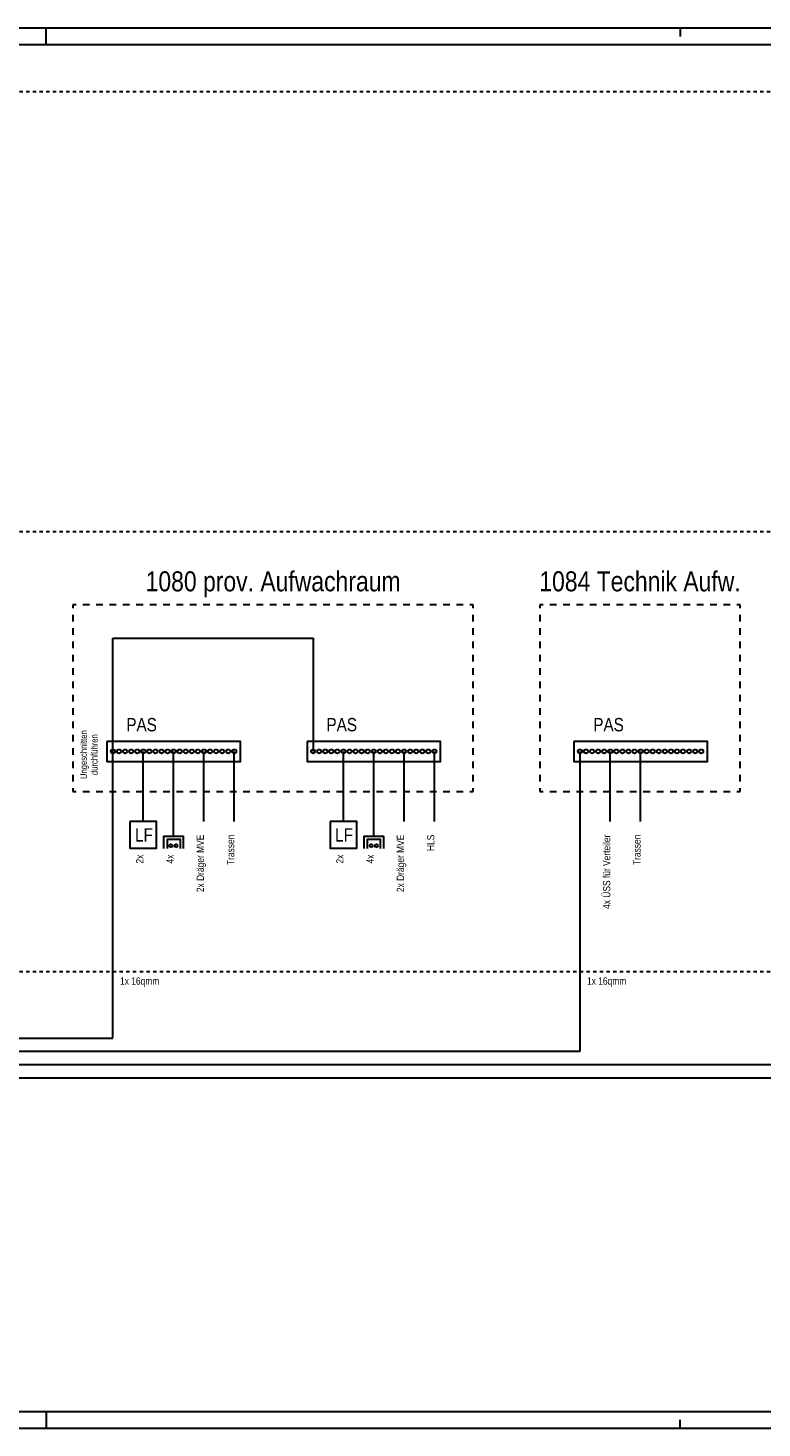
# Model space of a CAD drawing. Header units: millimetres. Extents: x -2000 to 95000, y -500 to 41500.
# Tile 3 of 5: x 37453 to 59457, y -500 to 41500. Entities that reach past the tile are written whole.
import ezdxf
from ezdxf.enums import TextEntityAlignment as Align

# ---------------------------------------------------------------- set-up
doc = ezdxf.new("R2010")
doc.units = ezdxf.units.MM
doc.linetypes.add('DDS_LT3', pattern=[200, 100, -100])
for name, color, linetype in [('ITB_XXX_Layout Rahmen', 18, 'Continuous'), ('ITB_XXX_Schemata Bereiche', 7, 'Continuous'), ('ITB_XXX_Schemata Linien', 7, 'Continuous'), ('ITB_XXX_Schemata Symbole', 7, 'Continuous'), ('ITB_XXX_TXT_Schemata', 7, 'Continuous')]:
    doc.layers.add(name, color=color, linetype=linetype)
doc.styles.add('Arial Narrow', font='txt', dxfattribs={"height": 0.2})

# ---------------------------------------------------------------- blocks, each defined once
blk = doc.blocks.new('Schemasymbol-ID-54-8-953-111')
at = {"layer": 'ITB_XXX_Schemata Symbole', "color": 92, "lineweight": 30}
blk.add_lwpolyline([(0, 600), (0, 0), (4000, 0), (4000, 600), (0, 600)], dxfattribs=at)
for centre in [(181, 300), (363, 300), (545, 300), (727, 300), (909, 300), (1091, 300), (1272, 300), (1454, 300), (1636, 300), (1818, 300), (2000, 300), (2181, 300), (2363, 300), (2545, 300), (2727, 300), (2909, 300), (3091, 300), (3272, 300), (3454, 300), (3636, 300), (3818, 300)]:
    blk.add_circle(centre, 60, dxfattribs=at)
blk = doc.blocks.new('Rechteck-ID-54-8-953-3556')
at = {"layer": 'ITB_XXX_Schemata Bereiche', "color": 7, "lineweight": 30}
for p, q in [((-3000, 2800), (-3000, 2700)), ((-2900, 2800), (-3000, 2800)), ((-2500, 2800), (-2700, 2800)), ((-2100, 2800), (-2300, 2800)), ((-1700, 2800), (-1900, 2800)), ((-1300, 2800), (-1500, 2800)), ((-900, 2800), (-1100, 2800)), ((-500, 2800), (-700, 2800)), ((-100, 2800), (-300, 2800)), ((300, 2800), (100, 2800)), ((700, 2800), (500, 2800)), ((1100, 2800), (900, 2800)), ((1500, 2800), (1300, 2800)), ((1900, 2800), (1700, 2800)), ((2300, 2800), (2100, 2800)), ((2700, 2800), (2500, 2800)), ((3000, 2800), (2900, 2800)), ((3000, 2700), (3000, 2800)), ((-3000, 2500), (-3000, 2300)), ((-3000, 2100), (-3000, 1900)), ((3000, 2300), (3000, 2500)), ((-3000, 1700), (-3000, 1500)), ((3000, 1900), (3000, 2100)), ((3000, 1500), (3000, 1700)), ((-3000, 1300), (-3000, 1100)), ((3000, 1100), (3000, 1300)), ((-3000, 900), (-3000, 700)), ((3000, 700), (3000, 900)), ((-3000, 500), (-3000, 300)), ((3000, 300), (3000, 500)), ((-3000, 100), (-3000, -100)), ((3000, -100), (3000, 100)), ((-3000, -300), (-3000, -500)), ((3000, -500), (3000, -300)), ((-3000, -700), (-3000, -900)), ((3000, -900), (3000, -700)), ((-3000, -1100), (-3000, -1300)), ((3000, -1300), (3000, -1100)), ((-3000, -1500), (-3000, -1700)), ((3000, -1700), (3000, -1500)), ((-3000, -1900), (-3000, -2100)), ((3000, -2100), (3000, -1900)), ((-3000, -2300), (-3000, -2500)), ((3000, -2500), (3000, -2300)), ((-3000, -2700), (-3000, -2800)), ((-3000, -2800), (-2900, -2800)), ((-2700, -2800), (-2500, -2800)), ((-2300, -2800), (-2100, -2800)), ((-1900, -2800), (-1700, -2800)), ((-1500, -2800), (-1300, -2800)), ((-1100, -2800), (-900, -2800)), ((-700, -2800), (-500, -2800)), ((-300, -2800), (-100, -2800)), ((100, -2800), (300, -2800)), ((500, -2800), (700, -2800)), ((900, -2800), (1100, -2800)), ((1300, -2800), (1500, -2800)), ((1700, -2800), (1900, -2800)), ((2100, -2800), (2300, -2800)), ((2500, -2800), (2700, -2800)), ((2900, -2800), (3000, -2800)), ((3000, -2800), (3000, -2700))]:
    blk.add_line(p, q, dxfattribs=at)
blk = doc.blocks.new('Text-Text- 1084 Technik Aufw--ID-54-8-953-3560')
at = {"layer": 'ITB_XXX_TXT_Schemata', "color": 7, "lineweight": 5, "style": 'Arial Narrow', "width": 0.999603}
blk.add_text('1084 Technik Aufw.', height=600, dxfattribs=at).set_placement((-3019, 0), (3019, 0), align=Align.FIT)
blk = doc.blocks.new('Schemasymbol-ID-54-8-953-2030')
at = {"layer": 'ITB_XXX_Schemata Symbole', "color": 92, "lineweight": 30}
blk.add_lwpolyline([(0, 600), (0, 0), (4000, 0), (4000, 600), (0, 600)], dxfattribs=at)
for centre in [(181, 300), (363, 300), (545, 300), (727, 300), (909, 300), (1091, 300), (1272, 300), (1454, 300), (1636, 300), (1818, 300), (2000, 300), (2181, 300), (2363, 300), (2545, 300), (2727, 300), (2909, 300), (3091, 300), (3272, 300), (3454, 300), (3636, 300), (3818, 300)]:
    blk.add_circle(centre, 60, dxfattribs=at)
blk = doc.blocks.new('Text-Text- Ungeschnitten--durchführen-ID-54-8-953-3661')
at = {"layer": 'ITB_XXX_TXT_Schemata', "color": 7, "lineweight": 5, "style": 'Arial Narrow'}
for s, width, p, p2 in [('Ungeschnitten', 0.999411, (0, -732), (0, 732)), ('durchführen', 0.999313, (321, -611), (321, 611))]:
    blk.add_text(s, height=200, rotation=90, dxfattribs=dict(at, width=width)).set_placement(p, p2, align=Align.FIT)
blk = doc.blocks.new('Schemasymbol-ID-54-8-953-3681')
at = {"layer": 'ITB_XXX_Schemata Symbole', "color": 92, "lineweight": 30}
blk.add_lwpolyline([(0, 600), (0, 0), (4000, 0), (4000, 600), (0, 600)], dxfattribs=at)
for centre in [(181, 300), (363, 300), (545, 300), (727, 300), (909, 300), (1091, 300), (1272, 300), (1454, 300), (1636, 300), (1818, 300), (2000, 300), (2181, 300), (2363, 300), (2545, 300), (2727, 300), (2909, 300), (3091, 300), (3272, 300), (3454, 300), (3636, 300), (3818, 300)]:
    blk.add_circle(centre, 60, dxfattribs=at)
blk = doc.blocks.new('Rechteck-ID-54-8-953-3877')
at = {"layer": 'ITB_XXX_Schemata Bereiche', "color": 7, "lineweight": 30}
for p, q in [((-6000, 2800), (-6000, 2700)), ((-5900, 2800), (-6000, 2800)), ((-5500, 2800), (-5700, 2800)), ((-5100, 2800), (-5300, 2800)), ((-4700, 2800), (-4900, 2800)), ((-4300, 2800), (-4500, 2800)), ((-3900, 2800), (-4100, 2800)), ((-3500, 2800), (-3700, 2800)), ((-3100, 2800), (-3300, 2800)), ((-2700, 2800), (-2900, 2800)), ((-2300, 2800), (-2500, 2800)), ((-1900, 2800), (-2100, 2800)), ((-1500, 2800), (-1700, 2800)), ((-1100, 2800), (-1300, 2800)), ((-700, 2800), (-900, 2800)), ((-300, 2800), (-500, 2800)), ((100, 2800), (-100, 2800)), ((500, 2800), (300, 2800)), ((900, 2800), (700, 2800)), ((1300, 2800), (1100, 2800)), ((1700, 2800), (1500, 2800)), ((2100, 2800), (1900, 2800)), ((2500, 2800), (2300, 2800)), ((2900, 2800), (2700, 2800)), ((3300, 2800), (3100, 2800)), ((3700, 2800), (3500, 2800)), ((4100, 2800), (3900, 2800)), ((4500, 2800), (4300, 2800)), ((4900, 2800), (4700, 2800)), ((5300, 2800), (5100, 2800)), ((5700, 2800), (5500, 2800)), ((6000, 2800), (5900, 2800)), ((6000, 2700), (6000, 2800)), ((-6000, 2500), (-6000, 2300)), ((-6000, 2100), (-6000, 1900)), ((6000, 2300), (6000, 2500)), ((-6000, 1700), (-6000, 1500)), ((6000, 1900), (6000, 2100)), ((6000, 1500), (6000, 1700)), ((-6000, 1300), (-6000, 1100)), ((6000, 1100), (6000, 1300)), ((-6000, 900), (-6000, 700)), ((6000, 700), (6000, 900)), ((-6000, 500), (-6000, 300)), ((6000, 300), (6000, 500)), ((-6000, 100), (-6000, -100)), ((6000, -100), (6000, 100)), ((-6000, -300), (-6000, -500)), ((6000, -500), (6000, -300)), ((-6000, -700), (-6000, -900)), ((6000, -900), (6000, -700)), ((-6000, -1100), (-6000, -1300)), ((6000, -1300), (6000, -1100)), ((-6000, -1500), (-6000, -1700)), ((6000, -1700), (6000, -1500)), ((-6000, -1900), (-6000, -2100)), ((6000, -2100), (6000, -1900)), ((-6000, -2300), (-6000, -2500)), ((6000, -2500), (6000, -2300)), ((-6000, -2700), (-6000, -2800)), ((-6000, -2800), (-5900, -2800)), ((-5700, -2800), (-5500, -2800)), ((-5300, -2800), (-5100, -2800)), ((-4900, -2800), (-4700, -2800)), ((-4500, -2800), (-4300, -2800)), ((-4100, -2800), (-3900, -2800)), ((-3700, -2800), (-3500, -2800)), ((-3300, -2800), (-3100, -2800)), ((-2900, -2800), (-2700, -2800)), ((-2500, -2800), (-2300, -2800)), ((-2100, -2800), (-1900, -2800)), ((-1700, -2800), (-1500, -2800)), ((-1300, -2800), (-1100, -2800)), ((-900, -2800), (-700, -2800)), ((-500, -2800), (-300, -2800)), ((-100, -2800), (100, -2800)), ((300, -2800), (500, -2800)), ((700, -2800), (900, -2800)), ((1100, -2800), (1300, -2800)), ((1500, -2800), (1700, -2800)), ((1900, -2800), (2100, -2800)), ((2300, -2800), (2500, -2800)), ((2700, -2800), (2900, -2800)), ((3100, -2800), (3300, -2800)), ((3500, -2800), (3700, -2800)), ((3900, -2800), (4100, -2800)), ((4300, -2800), (4500, -2800)), ((4700, -2800), (4900, -2800)), ((5100, -2800), (5300, -2800)), ((5500, -2800), (5700, -2800)), ((5900, -2800), (6000, -2800)), ((6000, -2800), (6000, -2700))]:
    blk.add_line(p, q, dxfattribs=at)
blk = doc.blocks.new('Text-Text- 1080 prov- Aufwachraum-ID-54-8-953-3881')
at = {"layer": 'ITB_XXX_TXT_Schemata', "color": 7, "lineweight": 5, "style": 'Arial Narrow', "width": 0.999472}
blk.add_text('1080 prov. Aufwachraum', height=600, dxfattribs=at).set_placement((-3821, 0), (3821, 0), align=Align.FIT)
blk = doc.blocks.new('Text-Text- 4x ÜSS für Verteiler-ID-54-8-953-551')
at = {"layer": 'ITB_XXX_TXT_Schemata', "color": 7, "lineweight": 5, "style": 'Arial Narrow', "width": 0.999868}
blk.add_text('4x ÜSS für Verteiler', height=220, rotation=90, dxfattribs=at).set_placement((0, -2227), (0, 0), align=Align.FIT)
blk = doc.blocks.new('Text-Text- Trassen-ID-54-8-953-568')
at = {"layer": 'ITB_XXX_TXT_Schemata', "color": 7, "lineweight": 5, "style": 'Arial Narrow', "width": 0.999355}
blk.add_text('Trassen', height=220, rotation=90, dxfattribs=at).set_placement((0, -910), (0, 0), align=Align.FIT)
blk = doc.blocks.new('Text-Text- 2x-ID-54-8-953-686')
at = {"layer": 'ITB_XXX_TXT_Schemata', "color": 7, "lineweight": 5, "style": 'Arial Narrow', "width": 0.999079}
blk.add_text('2x', height=220, rotation=90, dxfattribs=at).set_placement((0, -266), (0, 0), align=Align.FIT)
blk = doc.blocks.new('Text-Text- 2x Dräger MVE-ID-54-8-953-747')
at = {"layer": 'ITB_XXX_TXT_Schemata', "color": 7, "lineweight": 5, "style": 'Arial Narrow', "width": 0.999657}
blk.add_text('2x Dräger MVE', height=220, rotation=90, dxfattribs=at).set_placement((0, -1723), (0, 0), align=Align.FIT)
blk = doc.blocks.new('Schemasymbol-ID-54-8-953-1206')
at = {"layer": 'ITB_XXX_Schemata Symbole', "color": 92, "lineweight": 30}
blk.add_lwpolyline([(-400, 800), (-400, 0), (400, 0), (400, 800), (-400, 800)], dxfattribs=at)
at = {"layer": 'ITB_XXX_Schemata Symbole', "color": 7, "lineweight": 30, "style": 'Arial Narrow', "width": 0.999726}
blk.add_text('LF', height=400, dxfattribs=at).set_placement((-249, 194), (286, 194), align=Align.FIT)
blk = doc.blocks.new('Text-Text- 2x-ID-54-8-953-1308')
at = {"layer": 'ITB_XXX_TXT_Schemata', "color": 7, "lineweight": 5, "style": 'Arial Narrow', "width": 0.999079}
blk.add_text('2x', height=220, rotation=90, dxfattribs=at).set_placement((0, -266), (0, 0), align=Align.FIT)
blk = doc.blocks.new('Text-Text- 2x Dräger MVE-ID-54-8-953-1334')
at = {"layer": 'ITB_XXX_TXT_Schemata', "color": 7, "lineweight": 5, "style": 'Arial Narrow', "width": 0.999657}
blk.add_text('2x Dräger MVE', height=220, rotation=90, dxfattribs=at).set_placement((0, -1723), (0, 0), align=Align.FIT)
blk = doc.blocks.new('Schemasymbol-ID-54-8-953-1410')
at = {"layer": 'ITB_XXX_Schemata Symbole', "color": 92, "lineweight": 30}
blk.add_lwpolyline([(-400, 800), (-400, 0), (400, 0), (400, 800), (-400, 800)], dxfattribs=at)
at = {"layer": 'ITB_XXX_Schemata Symbole', "color": 7, "lineweight": 30, "style": 'Arial Narrow', "width": 0.999726}
blk.add_text('LF', height=400, dxfattribs=at).set_placement((-249, 194), (286, 194), align=Align.FIT)
blk = doc.blocks.new('Schemasymbol-ID-54-8-953-66')
at = {"layer": 'ITB_XXX_Schemata Symbole', "color": 92, "lineweight": 30}
for points in [[(0, -450), (0, 0)], [(300, -810), (300, -450), (-300, -450), (-300, -810)], [(204, -810), (204, -542), (-196, -542), (-196, -810)]]:
    blk.add_lwpolyline(points, dxfattribs=at)
for centre in [(-79, -732), (79, -732)]:
    blk.add_circle(centre, 45, dxfattribs=at)
blk = doc.blocks.new('Text-Text- 4x-ID-54-8-953-2020')
at = {"layer": 'ITB_XXX_TXT_Schemata', "color": 7, "lineweight": 5, "style": 'Arial Narrow', "width": 0.999079}
blk.add_text('4x', height=220, rotation=90, dxfattribs=at).set_placement((0, -266), (0, 0), align=Align.FIT)
blk = doc.blocks.new('Schemasymbol-ID-54-8-953-762')
at = {"layer": 'ITB_XXX_Schemata Symbole', "color": 92, "lineweight": 30}
for points in [[(0, -450), (0, 0)], [(300, -810), (300, -450), (-300, -450), (-300, -810)], [(204, -810), (204, -542), (-196, -542), (-196, -810)]]:
    blk.add_lwpolyline(points, dxfattribs=at)
for centre in [(-79, -732), (79, -732)]:
    blk.add_circle(centre, 45, dxfattribs=at)
blk = doc.blocks.new('Text-Text- 4x-ID-54-8-953-1350')
at = {"layer": 'ITB_XXX_TXT_Schemata', "color": 7, "lineweight": 5, "style": 'Arial Narrow', "width": 0.999079}
blk.add_text('4x', height=220, rotation=90, dxfattribs=at).set_placement((0, -266), (0, 0), align=Align.FIT)
blk = doc.blocks.new('Text-Text- Trassen-ID-54-8-953-2092')
at = {"layer": 'ITB_XXX_TXT_Schemata', "color": 7, "lineweight": 5, "style": 'Arial Narrow', "width": 0.999355}
blk.add_text('Trassen', height=220, rotation=90, dxfattribs=at).set_placement((0, -910), (0, 0), align=Align.FIT)
blk = doc.blocks.new('Text-Text- HLS-ID-54-8-953-2153')
at = {"layer": 'ITB_XXX_TXT_Schemata', "color": 7, "lineweight": 5, "style": 'Arial Narrow', "width": 0.999822}
blk.add_text('HLS', height=220, rotation=90, dxfattribs=at).set_placement((0, -490), (0, 0), align=Align.FIT)
blk = doc.blocks.new('Text-Text- 1x 16qmm-ID-54-8-953-2290')
at = {"layer": 'ITB_XXX_TXT_Schemata', "color": 7, "lineweight": 5, "style": 'Arial Narrow', "width": 0.999293}
blk.add_text('1x 16qmm', height=220, dxfattribs=at).set_placement((-588, 0), (588, 0), align=Align.FIT)
blk = doc.blocks.new('Text-Text- 1x 16qmm-ID-54-8-953-3499')
at = {"layer": 'ITB_XXX_TXT_Schemata', "color": 7, "lineweight": 5, "style": 'Arial Narrow', "width": 0.999293}
blk.add_text('1x 16qmm', height=220, dxfattribs=at).set_placement((-588, 0), (588, 0), align=Align.FIT)
blk = doc.blocks.new('Label-ID-54-8-953-1059')
at = {"layer": 'ITB_XXX_TXT_Schemata', "color": 7, "lineweight": 30, "style": 'Arial Narrow', "width": 1.000288}
blk.add_text('PAS', height=400, dxfattribs=at).set_placement((53819, 19500), (54735, 19500), align=Align.FIT)
blk = doc.blocks.new('Label-ID-54-8-953-2032')
at = {"layer": 'ITB_XXX_TXT_Schemata', "color": 7, "lineweight": 30, "style": 'Arial Narrow', "width": 1.000288}
blk.add_text('PAS', height=400, dxfattribs=at).set_placement((39819, 19500), (40735, 19500), align=Align.FIT)
blk = doc.blocks.new('Label-ID-54-8-953-3683')
at = {"layer": 'ITB_XXX_TXT_Schemata', "color": 7, "lineweight": 30, "style": 'Arial Narrow', "width": 1.000288}
blk.add_text('PAS', height=400, dxfattribs=at).set_placement((45819, 19500), (46735, 19500), align=Align.FIT)
blk = doc.blocks.new('Blätter-ID-54-943-953-962')
at = {"layer": 'ITB_XXX_Layout Rahmen', "color": 7, "lineweight": 30}
for p, q in [((38000, 41000), (38000, 41500)), ((57000, 41500), (57000, 41250)), ((38000, 0), (38000, -500)), ((57000, -500), (57000, -250))]:
    blk.add_line(p, q, dxfattribs=at)
for points in [[(-2000, 41500), (-2000, -500), (95000, -500), (95000, 41500), (-2000, 41500)], [(0, 41000), (0, 0), (94500, 0), (94500, 41000), (0, 41000)]]:
    blk.add_lwpolyline(points, dxfattribs=at)

msp = doc.modelspace()

# ---------------------------------------------------------------- linework, layer by layer
at = {"layer": 'ITB_XXX_Schemata Bereiche', "color": 7, "linetype": 'DDS_LT3', "lineweight": 30}
for points in [[(0, 39600), (75800, 39600)], [(0, 26400), (75800, 26400)], [(0, 13200), (75800, 13200)]]:
    msp.add_lwpolyline(points, dxfattribs=at)
at = {"layer": 'ITB_XXX_Schemata Linien', "color": 94, "lineweight": 30}
for p, q in [((40000, 11200), (40000, 23200)), ((40000, 23200), (46000, 23200)), ((46000, 23200), (46000, 19800)), ((54000, 19800), (54000, 10800)), ((5200, 11200), (40000, 11200)), ((54000, 10800), (5600, 10800)), ((62000, 10400), (6000, 10400)), ((70000, 10000), (6400, 10000))]:
    msp.add_line(p, q, dxfattribs=at)
at = {"layer": 'ITB_XXX_Schemata Linien', "color": 5, "lineweight": 30}
for p, q in [((40909, 17700), (40909, 19800)), ((41818, 17700), (41818, 19800)), ((42727, 17700), (42727, 19800)), ((43636, 17700), (43636, 19800)), ((46909, 17700), (46909, 19800)), ((47818, 17700), (47818, 19800)), ((48727, 17700), (48727, 19800)), ((49636, 17700), (49636, 19800)), ((54909, 17700), (54909, 19800)), ((55818, 17700), (55818, 19800))]:
    msp.add_line(p, q, dxfattribs=at)

# ---------------------------------------------------------------- block references
at = {"layer": 'ITB_XXX_Layout Rahmen', "color": 7, "lineweight": 30}
msp.add_blockref('Blätter-ID-54-943-953-962', (0, 0), dxfattribs=at)
at = {"layer": 'ITB_XXX_Schemata Bereiche', "color": 7, "lineweight": 30}
for name, p in [('Rechteck-ID-54-8-953-3877', (44800, 21400)), ('Rechteck-ID-54-8-953-3556', (55800, 21400))]:
    msp.add_blockref(name, p, dxfattribs=at)
at = {"layer": 'ITB_XXX_Schemata Symbole', "color": 92, "lineweight": 30}
for name, p in [('Schemasymbol-ID-54-8-953-2030', (39819, 19500)), ('Schemasymbol-ID-54-8-953-3681', (45819, 19500)), ('Schemasymbol-ID-54-8-953-111', (53819, 19500)), ('Schemasymbol-ID-54-8-953-1410', (40909, 16900)), ('Schemasymbol-ID-54-8-953-66', (41818, 17700)), ('Schemasymbol-ID-54-8-953-1206', (46909, 16900)), ('Schemasymbol-ID-54-8-953-762', (47818, 17700))]:
    msp.add_blockref(name, p, dxfattribs=at)
at = {"layer": 'ITB_XXX_TXT_Schemata', "color": 7, "lineweight": 5}
for name, p in [('Text-Text- 1080 prov- Aufwachraum-ID-54-8-953-3881', (44800, 24600)), ('Text-Text- 1084 Technik Aufw--ID-54-8-953-3560', (55800, 24600)), ('Text-Text- Ungeschnitten--durchführen-ID-54-8-953-3661', (39218, 19700)), ('Text-Text- 2x Dräger MVE-ID-54-8-953-1334', (42727, 17300)), ('Text-Text- Trassen-ID-54-8-953-2092', (43636, 17300)), ('Text-Text- 2x Dräger MVE-ID-54-8-953-747', (48727, 17300)), ('Text-Text- HLS-ID-54-8-953-2153', (49636, 17300)), ('Text-Text- 4x ÜSS für Verteiler-ID-54-8-953-551', (54909, 17300)), ('Text-Text- Trassen-ID-54-8-953-568', (55818, 17300)), ('Text-Text- 2x-ID-54-8-953-1308', (40909, 16700)), ('Text-Text- 4x-ID-54-8-953-2020', (41818, 16700)), ('Text-Text- 2x-ID-54-8-953-686', (46909, 16700)), ('Text-Text- 4x-ID-54-8-953-1350', (47818, 16700)), ('Text-Text- 1x 16qmm-ID-54-8-953-2290', (40800, 12800)), ('Text-Text- 1x 16qmm-ID-54-8-953-3499', (54800, 12800))]:
    msp.add_blockref(name, p, dxfattribs=at)
at = {"layer": 'ITB_XXX_TXT_Schemata', "color": 92, "lineweight": 30}
for name in ['Label-ID-54-8-953-2032', 'Label-ID-54-8-953-3683', 'Label-ID-54-8-953-1059']:
    msp.add_blockref(name, (581, 900), dxfattribs=at)

doc.saveas('drawing.dxf')
